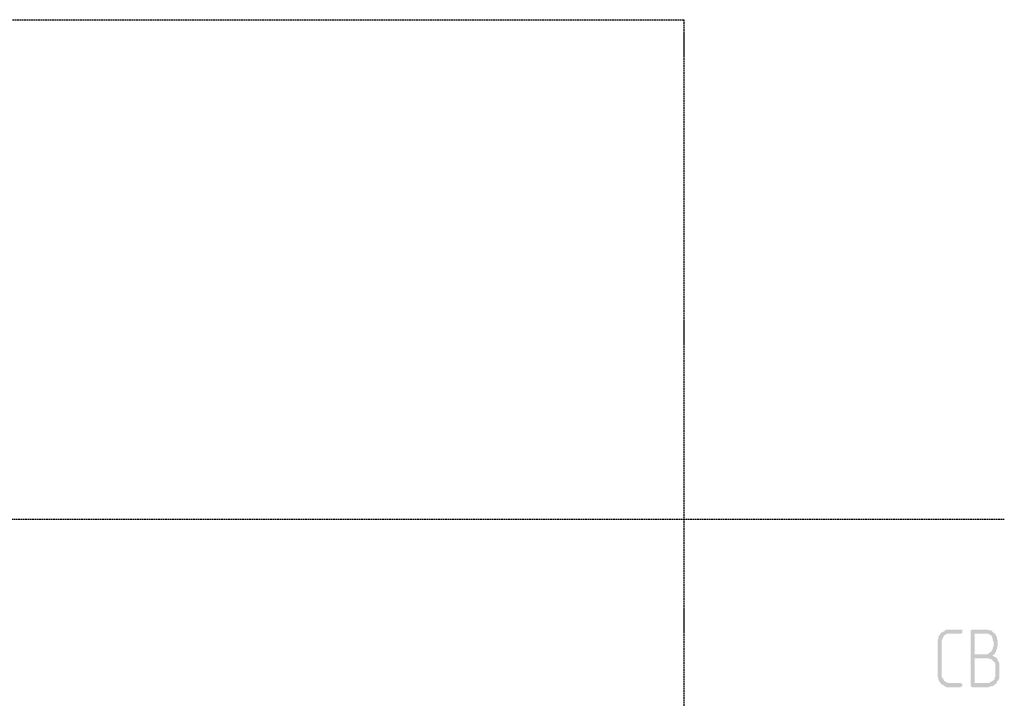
# Model space of a CAD drawing. Header units: millimetres. Extents: x -93479 to 1057970, y -66333 to 172656.
# Tile 56 of 145: x 153445 to 158508, y 52262 to 55754. Entities that reach past the tile are written whole.
import ezdxf

# ---------------------------------------------------------------- set-up
doc = ezdxf.new("R2010")
doc.units = ezdxf.units.MM
doc.linetypes.add('01 Штриховая _4 мм_', pattern=[6, 3.5, -2.5])
doc.layers.add('PDF _Геометрия', color=7, linetype='Continuous')
doc.layers.add('PDF _Сплошная заливка', color=7, linetype='Continuous')

# ---------------------------------------------------------------- blocks, each defined once
blk = doc.blocks.new('геология 1')
at = {"layer": 'PDF _Сплошная заливка', "transparency": 33554559}
for points in [[(12.9434, -9.3186), (12.9151, -9.3186), (12.9117, -9.3203), (12.9101, -9.322), (12.9067, -9.3236), (12.9034, -9.3253), (12.9017, -9.3286), (12.9001, -9.3303), (12.8984, -9.3336), (12.8984, -9.337), (12.8967, -9.3403), (12.8967, -9.4136), (12.8984, -9.417), (12.8984, -9.4203), (12.9001, -9.4236), (12.9017, -9.4253), (12.9034, -9.4286), (12.9067, -9.4303), (12.9101, -9.432), (12.9117, -9.4336), (12.9151, -9.4353), (12.9434, -9.4353), (12.9451, -9.4336), (12.9467, -9.4336), (12.9467, -9.4286), (12.9434, -9.427), (12.9184, -9.427), (12.9151, -9.4253), (12.9117, -9.4236), (12.9101, -9.422), (12.9084, -9.4186), (12.9067, -9.417), (12.9051, -9.4136), (12.9051, -9.3403), (12.9067, -9.337), (12.9084, -9.3336), (12.9101, -9.3303), (12.9134, -9.3286), (12.9151, -9.327), (12.9434, -9.327), (12.9467, -9.3253), (12.9467, -9.3186)], [(12.9934, -9.3186), (12.9651, -9.3186), (12.9634, -9.322), (12.9634, -9.432), (12.9651, -9.4336), (12.9667, -9.4353), (13.0001, -9.4353), (13.0034, -9.4336), (13.0067, -9.4336), (13.0101, -9.432), (13.0117, -9.4303), (13.0151, -9.4286), (12.9717, -9.427), (12.9717, -9.377), (12.9967, -9.377), (13.0151, -9.3753), (13.0117, -9.3736), (13.0084, -9.372), (13.0084, -9.3703), (13.0117, -9.3686), (12.9717, -9.3686), (12.9717, -9.327), (12.9934, -9.327), (13.0101, -9.3253), (13.0084, -9.3236), (13.0051, -9.3203), (13.0017, -9.3203), (12.9984, -9.3186), (12.9967, -9.3186)], [(13.0101, -9.3253), (12.9934, -9.327), (13.0001, -9.327), (13.0017, -9.3286), (13.0051, -9.3303), (13.0067, -9.3336), (13.0084, -9.337), (13.0084, -9.3403), (13.0101, -9.3436), (13.0101, -9.352), (13.0084, -9.3553), (13.0084, -9.3586), (13.0067, -9.3603), (13.0051, -9.3636), (13.0017, -9.3653), (13.0001, -9.367), (12.9967, -9.3686), (12.9717, -9.3686), (13.0117, -9.3686), (13.0134, -9.3653), (13.0151, -9.3636), (13.0151, -9.362), (13.0167, -9.3586), (13.0167, -9.3553), (13.0184, -9.352), (13.0184, -9.3403), (13.0167, -9.337), (13.0167, -9.3336), (13.0151, -9.3303), (13.0134, -9.327)], [(13.0151, -9.3753), (12.9967, -9.377), (13.0001, -9.377), (13.0034, -9.3786), (13.0067, -9.3786), (13.0084, -9.382), (13.0117, -9.3836), (13.0134, -9.387), (13.0134, -9.4136), (13.0117, -9.417), (13.0117, -9.4203), (13.0084, -9.422), (13.0067, -9.4236), (13.0034, -9.4253), (13.0001, -9.427), (12.9717, -9.427), (13.0151, -9.4286), (13.0167, -9.4253), (13.0184, -9.422), (13.0201, -9.4203), (13.0217, -9.417), (13.0217, -9.387), (13.0201, -9.3836), (13.0184, -9.3803), (13.0167, -9.377)]]:
    blk.add_hatch(color=7, dxfattribs=at).paths.add_polyline_path(points)

msp = doc.modelspace()

# ---------------------------------------------------------------- linework, layer by layer
at = {"layer": 'PDF _Геометрия', "color": 7, "linetype": '01 Штриховая _4 мм_', "lineweight": 25}
msp.add_line((128080.5, 53183.4), (158508.3, 53183.4), dxfattribs=at)
msp.add_lwpolyline([(133133.4, 55754.4), (156860.7, 55754.4), (156860.7, 49483.4), (133133.4, 49483.4)], close=True, dxfattribs=at)

# ---------------------------------------------------------------- block references
at = {"color": 7, "xscale": 2541.29606099, "yscale": 2541.29606099, "zscale": 2541.29606099}
msp.add_blockref('геология 1', (125390.7, 76297.3), dxfattribs=at)

doc.saveas('drawing.dxf')
